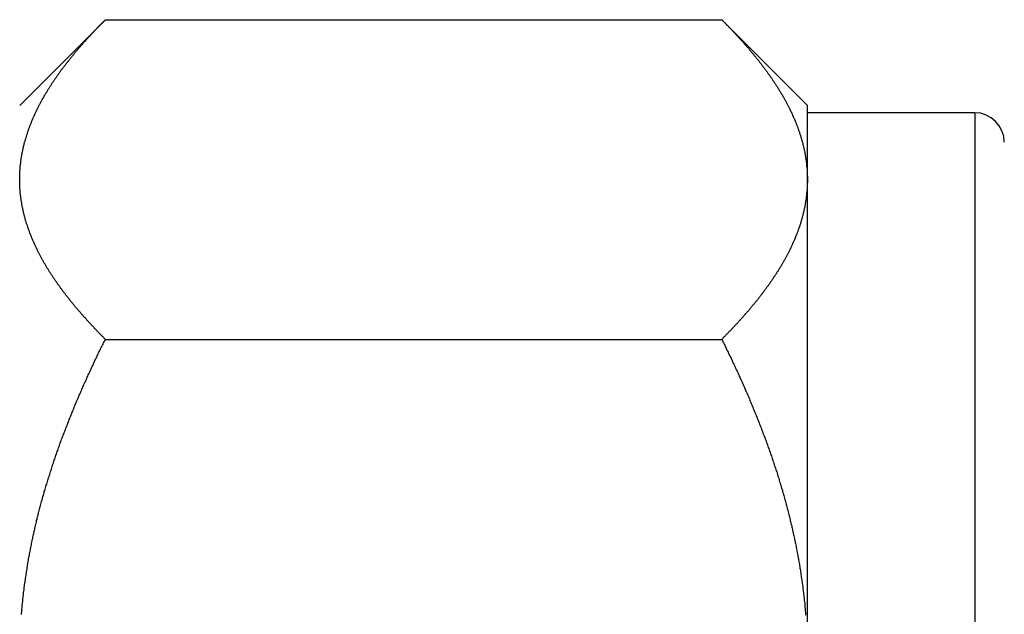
# Model space of a CAD drawing. Extents: x 7.6 to 27.1, y 2.7 to 20.5.
# Tile 29 of 136: x 18.94 to 19.44, y 7.063 to 7.365. Entities that reach past the tile are written whole.
import ezdxf

# ---------------------------------------------------------------- set-up
doc = ezdxf.new("R2010")
doc.units = 0
doc.layers.get('0').update_dxf_attribs({"linetype": 'CONTINUOUS'})

msp = doc.modelspace()

# ---------------------------------------------------------------- linework, layer by layer
at = {"color": 7, "linetype": 'CONTINUOUS'}
for p, q in [((18.98348, 7.36509), (18.93998, 7.32158)), ((18.98348, 7.36509), (19.29647, 7.36509)), ((19.33998, 7.32158), (19.29647, 7.36509)), ((19.33998, 7.2839), (19.33998, 7.32158)), ((19.42498, 7.31783), (19.33998, 7.31783)), ((19.33998, 7.04033), (19.33998, 7.2839)), ((18.98348, 7.20271), (19.29647, 7.20271))]:
    msp.add_line(p, q, dxfattribs=at)
at = {"color": 8, "linetype": 'CONTINUOUS'}
msp.add_line((19.42498, 7.31783), (19.42498, 6.76283), dxfattribs=at)
at = {"color": 7}
for points in [[(18.94, 7.2839, 0), (18.94, 7.28424, 0), (18.94, 7.28457, 0), (18.94, 7.28491, 0), (18.94, 7.28524, 0), (18.94, 7.28558, 0), (18.94, 7.28591, 0), (18.94, 7.28625, 0), (18.94, 7.28658, 0), (18.94, 7.28692, 0), (18.9401, 7.28725, 0), (18.9401, 7.28758, 0), (18.9401, 7.28792, 0), (18.9401, 7.28825, 0), (18.9401, 7.28858, 0), (18.9402, 7.28892, 0), (18.9402, 7.28925, 0), (18.9402, 7.28958, 0), (18.9402, 7.28992, 0), (18.9403, 7.29025, 0), (18.9403, 7.29058, 0), (18.9403, 7.29092, 0), (18.9404, 7.29125, 0), (18.9404, 7.29158, 0), (18.9404, 7.29191, 0), (18.9405, 7.29225, 0), (18.9405, 7.29258, 0), (18.9406, 7.29291, 0), (18.9406, 7.29324, 0), (18.9406, 7.29357, 0), (18.9407, 7.2939, 0), (18.9407, 7.29423, 0), (18.9408, 7.29457, 0), (18.9408, 7.2949, 0), (18.9409, 7.29523, 0), (18.9409, 7.29556, 0), (18.941, 7.29589, 0), (18.9411, 7.29622, 0), (18.9411, 7.29655, 0), (18.9412, 7.29688, 0), (18.9412, 7.29721, 0), (18.9413, 7.29754, 0), (18.9414, 7.29787, 0), (18.9414, 7.2982, 0), (18.9415, 7.29853, 0), (18.9416, 7.29886, 0), (18.9416, 7.29919, 0), (18.9417, 7.29952, 0), (18.9418, 7.29985, 0), (18.9419, 7.30018, 0), (18.9419, 7.3005, 0), (18.942, 7.30083, 0), (18.9421, 7.30116, 0), (18.9422, 7.30149, 0), (18.9423, 7.30182, 0), (18.9423, 7.30215, 0), (18.9424, 7.30247, 0), (18.9425, 7.3028, 0), (18.9426, 7.30313, 0), (18.9427, 7.30346, 0), (18.9428, 7.30379, 0), (18.9429, 7.30411, 0), (18.943, 7.30444, 0), (18.9431, 7.30477, 0), (18.9432, 7.30509, 0), (18.9433, 7.30542, 0), (18.9434, 7.30575, 0), (18.9435, 7.30607, 0), (18.9436, 7.3064, 0), (18.9437, 7.30673, 0), (18.9438, 7.30705, 0), (18.9439, 7.30738, 0), (18.944, 7.30771, 0), (18.9441, 7.30803, 0), (18.9442, 7.30836, 0), (18.9443, 7.30868, 0), (18.9444, 7.30901, 0), (18.9445, 7.30933, 0), (18.9447, 7.30966, 0), (18.9448, 7.30998, 0), (18.9449, 7.31031, 0), (18.945, 7.31063, 0), (18.9451, 7.31096, 0), (18.9453, 7.31128, 0), (18.9454, 7.31161, 0), (18.9455, 7.31193, 0), (18.9456, 7.31226, 0), (18.9458, 7.31258, 0), (18.9459, 7.31291, 0), (18.946, 7.31323, 0), (18.9462, 7.31355, 0), (18.9463, 7.31388, 0), (18.9464, 7.3142, 0), (18.9466, 7.31453, 0), (18.9467, 7.31485, 0), (18.9468, 7.31517, 0), (18.947, 7.3155, 0), (18.9471, 7.31582, 0), (18.9473, 7.31614, 0), (18.9474, 7.31646, 0), (18.9476, 7.31679, 0), (18.9477, 7.31711, 0), (18.9479, 7.31743, 0), (18.948, 7.31775, 0), (18.9482, 7.31808, 0), (18.9483, 7.3184, 0), (18.9485, 7.31872, 0), (18.9486, 7.31904, 0), (18.9488, 7.31936, 0), (18.9489, 7.31969, 0), (18.9491, 7.32001, 0), (18.9493, 7.32033, 0), (18.9494, 7.32065, 0), (18.9496, 7.32097, 0), (18.9497, 7.32129, 0), (18.9499, 7.32161, 0), (18.9501, 7.32194, 0), (18.9502, 7.32226, 0), (18.9504, 7.32258, 0), (18.9506, 7.3229, 0), (18.9508, 7.32322, 0), (18.9509, 7.32354, 0), (18.9511, 7.32386, 0), (18.9513, 7.32418, 0), (18.9515, 7.3245, 0), (18.9516, 7.32482, 0), (18.9518, 7.32514, 0), (18.952, 7.32546, 0), (18.9522, 7.32578, 0), (18.9524, 7.3261, 0), (18.9525, 7.32642, 0), (18.9527, 7.32674, 0), (18.9529, 7.32706, 0), (18.9531, 7.32738, 0), (18.9533, 7.32769, 0), (18.9535, 7.32801, 0), (18.9537, 7.32833, 0), (18.9539, 7.32865, 0), (18.9541, 7.32897, 0), (18.9543, 7.32929, 0), (18.9545, 7.32961, 0), (18.9547, 7.32992, 0), (18.9549, 7.33024, 0), (18.9551, 7.33056, 0), (18.9553, 7.33088, 0), (18.9555, 7.3312, 0), (18.9557, 7.33151, 0), (18.9559, 7.33183, 0), (18.9561, 7.33215, 0), (18.9563, 7.33247, 0), (18.9565, 7.33278, 0), (18.9567, 7.3331, 0), (18.9569, 7.33342, 0), (18.9571, 7.33373, 0), (18.9573, 7.33405, 0), (18.9575, 7.33437, 0), (18.9578, 7.33468, 0), (18.958, 7.335, 0), (18.9582, 7.33532, 0), (18.9584, 7.33563, 0), (18.9586, 7.33595, 0), (18.9588, 7.33626, 0), (18.9591, 7.33658, 0), (18.9593, 7.33689, 0), (18.9595, 7.33721, 0), (18.9597, 7.33752, 0), (18.96, 7.33784, 0), (18.9602, 7.33815, 0), (18.9604, 7.33847, 0), (18.9606, 7.33878, 0), (18.9609, 7.33909, 0), (18.9611, 7.33941, 0), (18.9613, 7.33972, 0), (18.9616, 7.34003, 0), (18.9618, 7.34035, 0), (18.962, 7.34066, 0), (18.9623, 7.34097, 0), (18.9625, 7.34129, 0), (18.9627, 7.3416, 0), (18.963, 7.34191, 0), (18.9632, 7.34222, 0), (18.9634, 7.34253, 0), (18.9637, 7.34285, 0), (18.9639, 7.34316, 0), (18.9642, 7.34347, 0), (18.9644, 7.34378, 0), (18.9647, 7.34409, 0), (18.9649, 7.3444, 0), (18.9651, 7.34471, 0), (18.9654, 7.34502, 0), (18.9656, 7.34533, 0), (18.9659, 7.34564, 0), (18.9661, 7.34595, 0), (18.9664, 7.34626, 0), (18.9666, 7.34657, 0), (18.9669, 7.34688, 0), (18.9671, 7.34718, 0), (18.9674, 7.34749, 0), (18.9676, 7.3478, 0), (18.9679, 7.34811, 0), (18.9682, 7.34842, 0), (18.9684, 7.34873, 0), (18.9687, 7.34903, 0), (18.9689, 7.34934, 0), (18.9692, 7.34965, 0), (18.9695, 7.34995, 0), (18.9697, 7.35026, 0), (18.97, 7.35057, 0), (18.9702, 7.35087, 0), (18.9705, 7.35118, 0), (18.9708, 7.35149, 0), (18.971, 7.35179, 0), (18.9713, 7.3521, 0), (18.9716, 7.3524, 0), (18.9718, 7.35271, 0), (18.9721, 7.35301, 0), (18.9724, 7.35332, 0), (18.9726, 7.35362, 0), (18.9729, 7.35393, 0), (18.9732, 7.35423, 0), (18.9735, 7.35454, 0), (18.9737, 7.35484, 0), (18.974, 7.35515, 0), (18.9743, 7.35545, 0), (18.9746, 7.35575, 0), (18.9748, 7.35606, 0), (18.9751, 7.35636, 0), (18.9754, 7.35666, 0), (18.9757, 7.35697, 0), (18.976, 7.35727, 0), (18.9762, 7.35757, 0), (18.9765, 7.35788, 0), (18.9768, 7.35818, 0), (18.9771, 7.35848, 0), (18.9774, 7.35878, 0), (18.9776, 7.35908, 0), (18.9779, 7.35939, 0), (18.9782, 7.35969, 0), (18.9785, 7.35999, 0), (18.9788, 7.36029, 0), (18.9791, 7.36059, 0), (18.9794, 7.36089, 0), (18.9797, 7.36119, 0), (18.9799, 7.3615, 0), (18.9802, 7.3618, 0), (18.9805, 7.3621, 0), (18.9808, 7.3624, 0), (18.9811, 7.3627, 0), (18.9814, 7.363, 0), (18.9817, 7.3633, 0), (18.982, 7.3636, 0), (18.9823, 7.3639, 0), (18.9826, 7.3642, 0), (18.9829, 7.36449, 0), (18.9832, 7.36479, 0), (18.9835, 7.36509, 0)], [(19.2965, 7.36509, 0), (19.2968, 7.36479, 0), (19.2971, 7.36449, 0), (19.2974, 7.36419, 0), (19.2977, 7.36389, 0), (19.298, 7.36359, 0), (19.2982, 7.36329, 0), (19.2985, 7.36299, 0), (19.2988, 7.36269, 0), (19.2991, 7.36239, 0), (19.2994, 7.36209, 0), (19.2997, 7.36179, 0), (19.3, 7.36149, 0), (19.3003, 7.36119, 0), (19.3006, 7.36089, 0), (19.3009, 7.36059, 0), (19.3012, 7.36029, 0), (19.3015, 7.35999, 0), (19.3017, 7.35969, 0), (19.302, 7.35938, 0), (19.3023, 7.35908, 0), (19.3026, 7.35878, 0), (19.3029, 7.35848, 0), (19.3032, 7.35818, 0), (19.3034, 7.35788, 0), (19.3037, 7.35757, 0), (19.304, 7.35727, 0), (19.3043, 7.35697, 0), (19.3046, 7.35667, 0), (19.3048, 7.35636, 0), (19.3051, 7.35606, 0), (19.3054, 7.35576, 0), (19.3057, 7.35545, 0), (19.3059, 7.35515, 0), (19.3062, 7.35485, 0), (19.3065, 7.35455, 0), (19.3068, 7.35424, 0), (19.307, 7.35394, 0), (19.3073, 7.35363, 0), (19.3076, 7.35333, 0), (19.3078, 7.35303, 0), (19.3081, 7.35272, 0), (19.3084, 7.35242, 0), (19.3086, 7.35211, 0), (19.3089, 7.35181, 0), (19.3092, 7.3515, 0), (19.3094, 7.3512, 0), (19.3097, 7.3509, 0), (19.31, 7.35059, 0), (19.3102, 7.35029, 0), (19.3105, 7.34998, 0), (19.3107, 7.34967, 0), (19.311, 7.34937, 0), (19.3113, 7.34906, 0), (19.3115, 7.34876, 0), (19.3118, 7.34845, 0), (19.312, 7.34815, 0), (19.3123, 7.34784, 0), (19.3125, 7.34753, 0), (19.3128, 7.34723, 0), (19.313, 7.34692, 0), (19.3133, 7.34661, 0), (19.3135, 7.34631, 0), (19.3138, 7.346, 0), (19.314, 7.34569, 0), (19.3143, 7.34538, 0), (19.3145, 7.34508, 0), (19.3148, 7.34477, 0), (19.315, 7.34446, 0), (19.3153, 7.34415, 0), (19.3155, 7.34385, 0), (19.3157, 7.34354, 0), (19.316, 7.34323, 0), (19.3162, 7.34292, 0), (19.3165, 7.34261, 0), (19.3167, 7.3423, 0), (19.3169, 7.34199, 0), (19.3172, 7.34169, 0), (19.3174, 7.34138, 0), (19.3176, 7.34107, 0), (19.3179, 7.34076, 0), (19.3181, 7.34045, 0), (19.3183, 7.34014, 0), (19.3186, 7.33983, 0), (19.3188, 7.33952, 0), (19.319, 7.33921, 0), (19.3192, 7.3389, 0), (19.3195, 7.33859, 0), (19.3197, 7.33828, 0), (19.3199, 7.33797, 0), (19.3201, 7.33765, 0), (19.3204, 7.33734, 0), (19.3206, 7.33703, 0), (19.3208, 7.33672, 0), (19.321, 7.33641, 0), (19.3212, 7.3361, 0), (19.3214, 7.33579, 0), (19.3217, 7.33547, 0), (19.3219, 7.33516, 0), (19.3221, 7.33485, 0), (19.3223, 7.33454, 0), (19.3225, 7.33422, 0), (19.3227, 7.33391, 0), (19.3229, 7.3336, 0), (19.3231, 7.33328, 0), (19.3233, 7.33297, 0), (19.3236, 7.33266, 0), (19.3238, 7.33234, 0), (19.324, 7.33203, 0), (19.3242, 7.33172, 0), (19.3244, 7.3314, 0), (19.3246, 7.33109, 0), (19.3248, 7.33077, 0), (19.325, 7.33046, 0), (19.3252, 7.33014, 0), (19.3254, 7.32983, 0), (19.3256, 7.32951, 0), (19.3257, 7.3292, 0), (19.3259, 7.32888, 0), (19.3261, 7.32857, 0), (19.3263, 7.32825, 0), (19.3265, 7.32794, 0), (19.3267, 7.32762, 0), (19.3269, 7.3273, 0), (19.3271, 7.32699, 0), (19.3273, 7.32667, 0), (19.3274, 7.32635, 0), (19.3276, 7.32604, 0), (19.3278, 7.32572, 0), (19.328, 7.3254, 0), (19.3282, 7.32509, 0), (19.3283, 7.32477, 0), (19.3285, 7.32445, 0), (19.3287, 7.32413, 0), (19.3289, 7.32381, 0), (19.329, 7.32349, 0), (19.3292, 7.32318, 0), (19.3294, 7.32286, 0), (19.3296, 7.32254, 0), (19.3297, 7.32222, 0), (19.3299, 7.3219, 0), (19.3301, 7.32158, 0), (19.3302, 7.32126, 0), (19.3304, 7.32094, 0), (19.3305, 7.32062, 0), (19.3307, 7.3203, 0), (19.3309, 7.31998, 0), (19.331, 7.31966, 0), (19.3312, 7.31934, 0), (19.3313, 7.31902, 0), (19.3315, 7.3187, 0), (19.3316, 7.31838, 0), (19.3318, 7.31805, 0), (19.332, 7.31773, 0), (19.3321, 7.31741, 0), (19.3322, 7.31709, 0), (19.3324, 7.31677, 0), (19.3325, 7.31644, 0), (19.3327, 7.31612, 0), (19.3328, 7.3158, 0), (19.333, 7.31548, 0), (19.3331, 7.31515, 0), (19.3333, 7.31483, 0), (19.3334, 7.31451, 0), (19.3335, 7.31418, 0), (19.3337, 7.31386, 0), (19.3338, 7.31353, 0), (19.3339, 7.31321, 0), (19.3341, 7.31288, 0), (19.3342, 7.31256, 0), (19.3343, 7.31223, 0), (19.3345, 7.31191, 0), (19.3346, 7.31158, 0), (19.3347, 7.31126, 0), (19.3348, 7.31093, 0), (19.3349, 7.31061, 0), (19.3351, 7.31028, 0), (19.3352, 7.30995, 0), (19.3353, 7.30963, 0), (19.3354, 7.3093, 0), (19.3355, 7.30897, 0), (19.3357, 7.30865, 0), (19.3358, 7.30832, 0), (19.3359, 7.30799, 0), (19.336, 7.30766, 0), (19.3361, 7.30733, 0), (19.3362, 7.30701, 0), (19.3363, 7.30668, 0), (19.3364, 7.30635, 0), (19.3365, 7.30602, 0), (19.3366, 7.30569, 0), (19.3367, 7.30536, 0), (19.3368, 7.30503, 0), (19.3369, 7.3047, 0), (19.337, 7.30437, 0), (19.3371, 7.30404, 0), (19.3372, 7.30371, 0), (19.3373, 7.30338, 0), (19.3374, 7.30305, 0), (19.3375, 7.30272, 0), (19.3376, 7.30238, 0), (19.3376, 7.30205, 0), (19.3377, 7.30172, 0), (19.3378, 7.30139, 0), (19.3379, 7.30106, 0), (19.338, 7.30072, 0), (19.338, 7.30039, 0), (19.3381, 7.30006, 0), (19.3382, 7.29972, 0), (19.3383, 7.29939, 0), (19.3383, 7.29906, 0), (19.3384, 7.29872, 0), (19.3385, 7.29839, 0), (19.3386, 7.29805, 0), (19.3386, 7.29772, 0), (19.3387, 7.29738, 0), (19.3387, 7.29705, 0), (19.3388, 7.29671, 0), (19.3389, 7.29638, 0), (19.3389, 7.29604, 0), (19.339, 7.29571, 0), (19.339, 7.29537, 0), (19.3391, 7.29504, 0), (19.3391, 7.2947, 0), (19.3392, 7.29436, 0), (19.3392, 7.29403, 0), (19.3393, 7.29369, 0), (19.3393, 7.29335, 0), (19.3394, 7.29302, 0), (19.3394, 7.29268, 0), (19.3395, 7.29234, 0), (19.3395, 7.29201, 0), (19.3395, 7.29167, 0), (19.3396, 7.29133, 0), (19.3396, 7.291, 0), (19.3396, 7.29066, 0), (19.3397, 7.29032, 0), (19.3397, 7.28998, 0), (19.3397, 7.28965, 0), (19.3398, 7.28931, 0), (19.3398, 7.28897, 0), (19.3398, 7.28863, 0), (19.3398, 7.2883, 0), (19.3399, 7.28796, 0), (19.3399, 7.28762, 0), (19.3399, 7.28728, 0), (19.3399, 7.28694, 0), (19.3399, 7.28661, 0), (19.3399, 7.28627, 0), (19.3399, 7.28593, 0), (19.34, 7.28559, 0), (19.34, 7.28525, 0), (19.34, 7.28492, 0), (19.34, 7.28458, 0), (19.34, 7.28424, 0), (19.34, 7.2839, 0)], [(18.9835, 7.20271, 0), (18.9832, 7.20301, 0), (18.9829, 7.20331, 0), (18.9826, 7.20361, 0), (18.9823, 7.20391, 0), (18.982, 7.20421, 0), (18.9817, 7.20451, 0), (18.9814, 7.20481, 0), (18.9811, 7.20511, 0), (18.9808, 7.20541, 0), (18.9805, 7.20571, 0), (18.9802, 7.20601, 0), (18.9799, 7.20631, 0), (18.9797, 7.20661, 0), (18.9794, 7.20691, 0), (18.9791, 7.20722, 0), (18.9788, 7.20752, 0), (18.9785, 7.20782, 0), (18.9782, 7.20812, 0), (18.9779, 7.20842, 0), (18.9776, 7.20872, 0), (18.9774, 7.20902, 0), (18.9771, 7.20933, 0), (18.9768, 7.20963, 0), (18.9765, 7.20993, 0), (18.9762, 7.21023, 0), (18.9759, 7.21053, 0), (18.9757, 7.21084, 0), (18.9754, 7.21114, 0), (18.9751, 7.21144, 0), (18.9748, 7.21174, 0), (18.9746, 7.21205, 0), (18.9743, 7.21235, 0), (18.974, 7.21265, 0), (18.9737, 7.21296, 0), (18.9735, 7.21326, 0), (18.9732, 7.21356, 0), (18.9729, 7.21387, 0), (18.9726, 7.21417, 0), (18.9724, 7.21447, 0), (18.9721, 7.21478, 0), (18.9718, 7.21508, 0), (18.9716, 7.21539, 0), (18.9713, 7.21569, 0), (18.971, 7.216, 0), (18.9708, 7.2163, 0), (18.9705, 7.2166, 0), (18.9703, 7.21691, 0), (18.97, 7.21721, 0), (18.9697, 7.21752, 0), (18.9695, 7.21783, 0), (18.9692, 7.21813, 0), (18.969, 7.21844, 0), (18.9687, 7.21874, 0), (18.9684, 7.21905, 0), (18.9682, 7.21935, 0), (18.9679, 7.21966, 0), (18.9677, 7.21997, 0), (18.9674, 7.22027, 0), (18.9672, 7.22058, 0), (18.9669, 7.22089, 0), (18.9667, 7.22119, 0), (18.9664, 7.2215, 0), (18.9662, 7.22181, 0), (18.9659, 7.22211, 0), (18.9657, 7.22242, 0), (18.9654, 7.22273, 0), (18.9652, 7.22304, 0), (18.9649, 7.22334, 0), (18.9647, 7.22365, 0), (18.9645, 7.22396, 0), (18.9642, 7.22427, 0), (18.964, 7.22458, 0), (18.9637, 7.22488, 0), (18.9635, 7.22519, 0), (18.9633, 7.2255, 0), (18.963, 7.22581, 0), (18.9628, 7.22612, 0), (18.9626, 7.22643, 0), (18.9623, 7.22674, 0), (18.9621, 7.22705, 0), (18.9619, 7.22736, 0), (18.9616, 7.22767, 0), (18.9614, 7.22798, 0), (18.9612, 7.22829, 0), (18.9609, 7.2286, 0), (18.9607, 7.22891, 0), (18.9605, 7.22922, 0), (18.9603, 7.22953, 0), (18.96, 7.22984, 0), (18.9598, 7.23015, 0), (18.9596, 7.23046, 0), (18.9594, 7.23077, 0), (18.9592, 7.23108, 0), (18.9589, 7.2314, 0), (18.9587, 7.23171, 0), (18.9585, 7.23202, 0), (18.9583, 7.23233, 0), (18.9581, 7.23264, 0), (18.9579, 7.23296, 0), (18.9576, 7.23327, 0), (18.9574, 7.23358, 0), (18.9572, 7.23389, 0), (18.957, 7.23421, 0), (18.9568, 7.23452, 0), (18.9566, 7.23483, 0), (18.9564, 7.23515, 0), (18.9562, 7.23546, 0), (18.956, 7.23577, 0), (18.9558, 7.23609, 0), (18.9556, 7.2364, 0), (18.9554, 7.23672, 0), (18.9552, 7.23703, 0), (18.955, 7.23735, 0), (18.9548, 7.23766, 0), (18.9546, 7.23798, 0), (18.9544, 7.23829, 0), (18.9542, 7.23861, 0), (18.954, 7.23892, 0), (18.9538, 7.23924, 0), (18.9536, 7.23955, 0), (18.9534, 7.23987, 0), (18.9533, 7.24018, 0), (18.9531, 7.2405, 0), (18.9529, 7.24082, 0), (18.9527, 7.24113, 0), (18.9525, 7.24145, 0), (18.9523, 7.24177, 0), (18.9521, 7.24209, 0), (18.952, 7.2424, 0), (18.9518, 7.24272, 0), (18.9516, 7.24304, 0), (18.9514, 7.24336, 0), (18.9513, 7.24367, 0), (18.9511, 7.24399, 0), (18.9509, 7.24431, 0), (18.9507, 7.24463, 0), (18.9506, 7.24495, 0), (18.9504, 7.24527, 0), (18.9502, 7.24559, 0), (18.9501, 7.2459, 0), (18.9499, 7.24622, 0), (18.9497, 7.24654, 0), (18.9496, 7.24686, 0), (18.9494, 7.24718, 0), (18.9492, 7.2475, 0), (18.9491, 7.24782, 0), (18.9489, 7.24814, 0), (18.9488, 7.24847, 0), (18.9486, 7.24879, 0), (18.9485, 7.24911, 0), (18.9483, 7.24943, 0), (18.9482, 7.24975, 0), (18.948, 7.25007, 0), (18.9478, 7.25039, 0), (18.9477, 7.25072, 0), (18.9476, 7.25104, 0), (18.9474, 7.25136, 0), (18.9473, 7.25168, 0), (18.9471, 7.25201, 0), (18.947, 7.25233, 0), (18.9468, 7.25265, 0), (18.9467, 7.25298, 0), (18.9466, 7.2533, 0), (18.9464, 7.25362, 0), (18.9463, 7.25395, 0), (18.9462, 7.25427, 0), (18.946, 7.2546, 0), (18.9459, 7.25492, 0), (18.9458, 7.25525, 0), (18.9456, 7.25557, 0), (18.9455, 7.2559, 0), (18.9454, 7.25622, 0), (18.9452, 7.25655, 0), (18.9451, 7.25687, 0), (18.945, 7.2572, 0), (18.9449, 7.25753, 0), (18.9448, 7.25785, 0), (18.9446, 7.25818, 0), (18.9445, 7.25851, 0), (18.9444, 7.25883, 0), (18.9443, 7.25916, 0), (18.9442, 7.25949, 0), (18.9441, 7.25981, 0), (18.944, 7.26014, 0), (18.9439, 7.26047, 0), (18.9437, 7.2608, 0), (18.9436, 7.26113, 0), (18.9435, 7.26146, 0), (18.9434, 7.26179, 0), (18.9433, 7.26211, 0), (18.9432, 7.26244, 0), (18.9431, 7.26277, 0), (18.943, 7.2631, 0), (18.9429, 7.26343, 0), (18.9428, 7.26376, 0), (18.9428, 7.26409, 0), (18.9427, 7.26443, 0), (18.9426, 7.26476, 0), (18.9425, 7.26509, 0), (18.9424, 7.26542, 0), (18.9423, 7.26575, 0), (18.9422, 7.26608, 0), (18.9421, 7.26642, 0), (18.9421, 7.26675, 0), (18.942, 7.26708, 0), (18.9419, 7.26741, 0), (18.9418, 7.26775, 0), (18.9418, 7.26808, 0), (18.9417, 7.26842, 0), (18.9416, 7.26875, 0), (18.9415, 7.26908, 0), (18.9415, 7.26942, 0), (18.9414, 7.26975, 0), (18.9413, 7.27009, 0), (18.9413, 7.27042, 0), (18.9412, 7.27076, 0), (18.9411, 7.27109, 0), (18.9411, 7.27143, 0), (18.941, 7.27176, 0), (18.941, 7.2721, 0), (18.9409, 7.27243, 0), (18.9409, 7.27277, 0), (18.9408, 7.2731, 0), (18.9408, 7.27344, 0), (18.9407, 7.27378, 0), (18.9407, 7.27411, 0), (18.9406, 7.27445, 0), (18.9406, 7.27479, 0), (18.9405, 7.27512, 0), (18.9405, 7.27546, 0), (18.9404, 7.2758, 0), (18.9404, 7.27613, 0), (18.9404, 7.27647, 0), (18.9403, 7.27681, 0), (18.9403, 7.27715, 0), (18.9403, 7.27748, 0), (18.9402, 7.27782, 0), (18.9402, 7.27816, 0), (18.9402, 7.2785, 0), (18.9402, 7.27883, 0), (18.9401, 7.27917, 0), (18.9401, 7.27951, 0), (18.9401, 7.27985, 0), (18.9401, 7.28018, 0), (18.9401, 7.28052, 0), (18.94, 7.28086, 0), (18.94, 7.2812, 0), (18.94, 7.28154, 0), (18.94, 7.28187, 0), (18.94, 7.28221, 0), (18.94, 7.28255, 0), (18.94, 7.28289, 0), (18.94, 7.28323, 0), (18.94, 7.28356, 0), (18.94, 7.2839, 0)], [(19.34, 7.2839, 0), (19.34, 7.28357, 0), (19.34, 7.28323, 0), (19.34, 7.2829, 0), (19.34, 7.28256, 0), (19.34, 7.28223, 0), (19.3399, 7.28189, 0), (19.3399, 7.28156, 0), (19.3399, 7.28122, 0), (19.3399, 7.28089, 0), (19.3399, 7.28056, 0), (19.3399, 7.28022, 0), (19.3399, 7.27989, 0), (19.3398, 7.27955, 0), (19.3398, 7.27922, 0), (19.3398, 7.27889, 0), (19.3398, 7.27855, 0), (19.3397, 7.27822, 0), (19.3397, 7.27789, 0), (19.3397, 7.27755, 0), (19.3397, 7.27722, 0), (19.3396, 7.27689, 0), (19.3396, 7.27656, 0), (19.3396, 7.27622, 0), (19.3395, 7.27589, 0), (19.3395, 7.27556, 0), (19.3394, 7.27523, 0), (19.3394, 7.2749, 0), (19.3394, 7.27456, 0), (19.3393, 7.27423, 0), (19.3393, 7.2739, 0), (19.3392, 7.27357, 0), (19.3392, 7.27324, 0), (19.3391, 7.27291, 0), (19.3391, 7.27258, 0), (19.339, 7.27225, 0), (19.3389, 7.27192, 0), (19.3389, 7.27159, 0), (19.3388, 7.27125, 0), (19.3388, 7.27092, 0), (19.3387, 7.27059, 0), (19.3386, 7.27026, 0), (19.3386, 7.26993, 0), (19.3385, 7.26961, 0), (19.3385, 7.26928, 0), (19.3384, 7.26895, 0), (19.3383, 7.26862, 0), (19.3382, 7.26829, 0), (19.3382, 7.26796, 0), (19.3381, 7.26763, 0), (19.338, 7.2673, 0), (19.3379, 7.26697, 0), (19.3379, 7.26664, 0), (19.3378, 7.26632, 0), (19.3377, 7.26599, 0), (19.3376, 7.26566, 0), (19.3375, 7.26533, 0), (19.3374, 7.265, 0), (19.3374, 7.26468, 0), (19.3373, 7.26435, 0), (19.3372, 7.26402, 0), (19.3371, 7.26369, 0), (19.337, 7.26337, 0), (19.3369, 7.26304, 0), (19.3368, 7.26271, 0), (19.3367, 7.26238, 0), (19.3366, 7.26206, 0), (19.3365, 7.26173, 0), (19.3364, 7.2614, 0), (19.3363, 7.26108, 0), (19.3362, 7.26075, 0), (19.3361, 7.26043, 0), (19.336, 7.2601, 0), (19.3359, 7.25977, 0), (19.3357, 7.25945, 0), (19.3356, 7.25912, 0), (19.3355, 7.2588, 0), (19.3354, 7.25847, 0), (19.3353, 7.25815, 0), (19.3352, 7.25782, 0), (19.3351, 7.2575, 0), (19.3349, 7.25717, 0), (19.3348, 7.25685, 0), (19.3347, 7.25652, 0), (19.3346, 7.2562, 0), (19.3344, 7.25587, 0), (19.3343, 7.25555, 0), (19.3342, 7.25522, 0), (19.334, 7.2549, 0), (19.3339, 7.25457, 0), (19.3338, 7.25425, 0), (19.3337, 7.25393, 0), (19.3335, 7.2536, 0), (19.3334, 7.25328, 0), (19.3332, 7.25296, 0), (19.3331, 7.25263, 0), (19.333, 7.25231, 0), (19.3328, 7.25199, 0), (19.3327, 7.25166, 0), (19.3325, 7.25134, 0), (19.3324, 7.25102, 0), (19.3322, 7.2507, 0), (19.3321, 7.25037, 0), (19.3319, 7.25005, 0), (19.3318, 7.24973, 0), (19.3316, 7.24941, 0), (19.3315, 7.24908, 0), (19.3313, 7.24876, 0), (19.3312, 7.24844, 0), (19.331, 7.24812, 0), (19.3309, 7.2478, 0), (19.3307, 7.24748, 0), (19.3305, 7.24715, 0), (19.3304, 7.24683, 0), (19.3302, 7.24651, 0), (19.33, 7.24619, 0), (19.3299, 7.24587, 0), (19.3297, 7.24555, 0), (19.3295, 7.24523, 0), (19.3294, 7.24491, 0), (19.3292, 7.24459, 0), (19.329, 7.24427, 0), (19.3288, 7.24395, 0), (19.3287, 7.24363, 0), (19.3285, 7.24331, 0), (19.3283, 7.24299, 0), (19.3281, 7.24267, 0), (19.328, 7.24235, 0), (19.3278, 7.24203, 0), (19.3276, 7.24171, 0), (19.3274, 7.24139, 0), (19.3272, 7.24107, 0), (19.327, 7.24075, 0), (19.3268, 7.24043, 0), (19.3267, 7.24011, 0), (19.3265, 7.23979, 0), (19.3263, 7.23947, 0), (19.3261, 7.23915, 0), (19.3259, 7.23884, 0), (19.3257, 7.23852, 0), (19.3255, 7.2382, 0), (19.3253, 7.23788, 0), (19.3251, 7.23756, 0), (19.3249, 7.23724, 0), (19.3247, 7.23693, 0), (19.3245, 7.23661, 0), (19.3243, 7.23629, 0), (19.3241, 7.23597, 0), (19.3239, 7.23566, 0), (19.3237, 7.23534, 0), (19.3235, 7.23502, 0), (19.3233, 7.2347, 0), (19.323, 7.23439, 0), (19.3228, 7.23407, 0), (19.3226, 7.23375, 0), (19.3224, 7.23344, 0), (19.3222, 7.23312, 0), (19.322, 7.23281, 0), (19.3218, 7.23249, 0), (19.3215, 7.23217, 0), (19.3213, 7.23186, 0), (19.3211, 7.23154, 0), (19.3209, 7.23123, 0), (19.3207, 7.23091, 0), (19.3204, 7.2306, 0), (19.3202, 7.23028, 0), (19.32, 7.22997, 0), (19.3198, 7.22965, 0), (19.3195, 7.22934, 0), (19.3193, 7.22903, 0), (19.3191, 7.22871, 0), (19.3189, 7.2284, 0), (19.3186, 7.22808, 0), (19.3184, 7.22777, 0), (19.3182, 7.22746, 0), (19.3179, 7.22714, 0), (19.3177, 7.22683, 0), (19.3175, 7.22652, 0), (19.3172, 7.22621, 0), (19.317, 7.22589, 0), (19.3167, 7.22558, 0), (19.3165, 7.22527, 0), (19.3163, 7.22496, 0), (19.316, 7.22465, 0), (19.3158, 7.22434, 0), (19.3155, 7.22403, 0), (19.3153, 7.22372, 0), (19.3151, 7.22341, 0), (19.3148, 7.22309, 0), (19.3146, 7.22278, 0), (19.3143, 7.22247, 0), (19.3141, 7.22217, 0), (19.3138, 7.22186, 0), (19.3136, 7.22155, 0), (19.3133, 7.22124, 0), (19.3131, 7.22093, 0), (19.3128, 7.22062, 0), (19.3126, 7.22031, 0), (19.3123, 7.22, 0), (19.312, 7.2197, 0), (19.3118, 7.21939, 0), (19.3115, 7.21908, 0), (19.3113, 7.21877, 0), (19.311, 7.21846, 0), (19.3108, 7.21816, 0), (19.3105, 7.21785, 0), (19.3102, 7.21754, 0), (19.31, 7.21724, 0), (19.3097, 7.21693, 0), (19.3094, 7.21662, 0), (19.3092, 7.21632, 0), (19.3089, 7.21601, 0), (19.3086, 7.21571, 0), (19.3084, 7.2154, 0), (19.3081, 7.2151, 0), (19.3078, 7.21479, 0), (19.3076, 7.21449, 0), (19.3073, 7.21418, 0), (19.307, 7.21388, 0), (19.3068, 7.21357, 0), (19.3065, 7.21327, 0), (19.3062, 7.21296, 0), (19.3059, 7.21266, 0), (19.3057, 7.21235, 0), (19.3054, 7.21205, 0), (19.3051, 7.21175, 0), (19.3048, 7.21144, 0), (19.3046, 7.21114, 0), (19.3043, 7.21084, 0), (19.304, 7.21053, 0), (19.3037, 7.21023, 0), (19.3034, 7.20993, 0), (19.3032, 7.20963, 0), (19.3029, 7.20932, 0), (19.3026, 7.20902, 0), (19.3023, 7.20872, 0), (19.302, 7.20842, 0), (19.3017, 7.20812, 0), (19.3014, 7.20782, 0), (19.3012, 7.20751, 0), (19.3009, 7.20721, 0), (19.3006, 7.20691, 0), (19.3003, 7.20661, 0), (19.3, 7.20631, 0), (19.2997, 7.20601, 0), (19.2994, 7.20571, 0), (19.2991, 7.20541, 0), (19.2988, 7.20511, 0), (19.2985, 7.20481, 0), (19.2982, 7.20451, 0), (19.298, 7.20421, 0), (19.2977, 7.20391, 0), (19.2974, 7.20361, 0), (19.2971, 7.20331, 0), (19.2968, 7.20301, 0), (19.2965, 7.20271, 0)], [(18.9409, 7.06298, 0), (18.9409, 7.06365, 0), (18.941, 7.06431, 0), (18.9411, 7.06497, 0), (18.9411, 7.06563, 0), (18.9412, 7.06629, 0), (18.9412, 7.06695, 0), (18.9413, 7.06761, 0), (18.9414, 7.06827, 0), (18.9414, 7.06893, 0), (18.9415, 7.06959, 0), (18.9416, 7.07025, 0), (18.9416, 7.0709, 0), (18.9417, 7.07156, 0), (18.9418, 7.07222, 0), (18.9419, 7.07288, 0), (18.9419, 7.07354, 0), (18.942, 7.07419, 0), (18.9421, 7.07485, 0), (18.9422, 7.07551, 0), (18.9423, 7.07616, 0), (18.9423, 7.07682, 0), (18.9424, 7.07748, 0), (18.9425, 7.07813, 0), (18.9426, 7.07879, 0), (18.9427, 7.07944, 0), (18.9428, 7.0801, 0), (18.9429, 7.08075, 0), (18.943, 7.08141, 0), (18.9431, 7.08206, 0), (18.9432, 7.08272, 0), (18.9433, 7.08337, 0), (18.9434, 7.08402, 0), (18.9435, 7.08468, 0), (18.9436, 7.08533, 0), (18.9437, 7.08598, 0), (18.9438, 7.08664, 0), (18.9439, 7.08729, 0), (18.944, 7.08794, 0), (18.9441, 7.08859, 0), (18.9442, 7.08924, 0), (18.9443, 7.08989, 0), (18.9444, 7.09055, 0), (18.9445, 7.0912, 0), (18.9447, 7.09185, 0), (18.9448, 7.0925, 0), (18.9449, 7.09315, 0), (18.945, 7.0938, 0), (18.9451, 7.09445, 0), (18.9453, 7.0951, 0), (18.9454, 7.09575, 0), (18.9455, 7.0964, 0), (18.9456, 7.09704, 0), (18.9458, 7.09769, 0), (18.9459, 7.09834, 0), (18.946, 7.09899, 0), (18.9462, 7.09964, 0), (18.9463, 7.10028, 0), (18.9464, 7.10093, 0), (18.9466, 7.10158, 0), (18.9467, 7.10223, 0), (18.9468, 7.10287, 0), (18.947, 7.10352, 0), (18.9471, 7.10416, 0), (18.9473, 7.10481, 0), (18.9474, 7.10546, 0), (18.9476, 7.1061, 0), (18.9477, 7.10675, 0), (18.9479, 7.10739, 0), (18.948, 7.10804, 0), (18.9482, 7.10868, 0), (18.9483, 7.10933, 0), (18.9485, 7.10997, 0), (18.9486, 7.11061, 0), (18.9488, 7.11126, 0), (18.9489, 7.1119, 0), (18.9491, 7.11254, 0), (18.9493, 7.11319, 0), (18.9494, 7.11383, 0), (18.9496, 7.11447, 0), (18.9497, 7.11511, 0), (18.9499, 7.11576, 0), (18.9501, 7.1164, 0), (18.9502, 7.11704, 0), (18.9504, 7.11768, 0), (18.9506, 7.11832, 0), (18.9508, 7.11896, 0), (18.9509, 7.11961, 0), (18.9511, 7.12025, 0), (18.9513, 7.12089, 0), (18.9515, 7.12153, 0), (18.9516, 7.12217, 0), (18.9518, 7.12281, 0), (18.952, 7.12345, 0), (18.9522, 7.12408, 0), (18.9524, 7.12472, 0), (18.9525, 7.12536, 0), (18.9527, 7.126, 0), (18.9529, 7.12664, 0), (18.9531, 7.12728, 0), (18.9533, 7.12792, 0), (18.9535, 7.12855, 0), (18.9537, 7.12919, 0), (18.9539, 7.12983, 0), (18.9541, 7.13047, 0), (18.9543, 7.1311, 0), (18.9545, 7.13174, 0), (18.9547, 7.13238, 0), (18.9549, 7.13301, 0), (18.9551, 7.13365, 0), (18.9553, 7.13429, 0), (18.9555, 7.13492, 0), (18.9557, 7.13556, 0), (18.9559, 7.13619, 0), (18.9561, 7.13683, 0), (18.9563, 7.13746, 0), (18.9565, 7.13809, 0), (18.9567, 7.13873, 0), (18.9569, 7.13936, 0), (18.9571, 7.14, 0), (18.9573, 7.14063, 0), (18.9575, 7.14126, 0), (18.9578, 7.14189, 0), (18.958, 7.14253, 0), (18.9582, 7.14316, 0), (18.9584, 7.14379, 0), (18.9586, 7.14442, 0), (18.9588, 7.14505, 0), (18.9591, 7.14568, 0), (18.9593, 7.14631, 0), (18.9595, 7.14694, 0), (18.9597, 7.14757, 0), (18.96, 7.1482, 0), (18.9602, 7.14883, 0), (18.9604, 7.14946, 0), (18.9606, 7.15009, 0), (18.9609, 7.15071, 0), (18.9611, 7.15134, 0), (18.9613, 7.15197, 0), (18.9616, 7.1526, 0), (18.9618, 7.15322, 0), (18.962, 7.15385, 0), (18.9623, 7.15447, 0), (18.9625, 7.1551, 0), (18.9627, 7.15572, 0), (18.963, 7.15635, 0), (18.9632, 7.15697, 0), (18.9634, 7.1576, 0), (18.9637, 7.15822, 0), (18.9639, 7.15884, 0), (18.9642, 7.15946, 0), (18.9644, 7.16009, 0), (18.9647, 7.16071, 0), (18.9649, 7.16133, 0), (18.9651, 7.16195, 0), (18.9654, 7.16257, 0), (18.9656, 7.16319, 0), (18.9659, 7.16381, 0), (18.9661, 7.16443, 0), (18.9664, 7.16504, 0), (18.9666, 7.16566, 0), (18.9669, 7.16628, 0), (18.9671, 7.1669, 0), (18.9674, 7.16751, 0), (18.9676, 7.16813, 0), (18.9679, 7.16875, 0), (18.9682, 7.16936, 0), (18.9684, 7.16998, 0), (18.9687, 7.17059, 0), (18.9689, 7.17121, 0), (18.9692, 7.17182, 0), (18.9695, 7.17244, 0), (18.9697, 7.17305, 0), (18.97, 7.17366, 0), (18.9702, 7.17428, 0), (18.9705, 7.17489, 0), (18.9708, 7.1755, 0), (18.971, 7.17611, 0), (18.9713, 7.17672, 0), (18.9716, 7.17734, 0), (18.9718, 7.17795, 0), (18.9721, 7.17856, 0), (18.9724, 7.17917, 0), (18.9726, 7.17978, 0), (18.9729, 7.18039, 0), (18.9732, 7.181, 0), (18.9735, 7.1816, 0), (18.9737, 7.18221, 0), (18.974, 7.18282, 0), (18.9743, 7.18343, 0), (18.9746, 7.18404, 0), (18.9748, 7.18464, 0), (18.9751, 7.18525, 0), (18.9754, 7.18586, 0), (18.9757, 7.18646, 0), (18.976, 7.18707, 0), (18.9762, 7.18767, 0), (18.9765, 7.18828, 0), (18.9768, 7.18888, 0), (18.9771, 7.18949, 0), (18.9774, 7.19009, 0), (18.9776, 7.1907, 0), (18.9779, 7.1913, 0), (18.9782, 7.1919, 0), (18.9785, 7.19251, 0), (18.9788, 7.19311, 0), (18.9791, 7.19371, 0), (18.9794, 7.19431, 0), (18.9797, 7.19492, 0), (18.9799, 7.19552, 0), (18.9802, 7.19612, 0), (18.9805, 7.19672, 0), (18.9808, 7.19732, 0), (18.9811, 7.19792, 0), (18.9814, 7.19852, 0), (18.9817, 7.19912, 0), (18.982, 7.19972, 0), (18.9823, 7.20032, 0), (18.9826, 7.20092, 0), (18.9829, 7.20152, 0), (18.9832, 7.20211, 0), (18.9835, 7.20271, 0)], [(19.2965, 7.20271, 0), (19.2968, 7.20211, 0), (19.2971, 7.20151, 0), (19.2974, 7.20092, 0), (19.2977, 7.20032, 0), (19.298, 7.19972, 0), (19.2982, 7.19912, 0), (19.2985, 7.19852, 0), (19.2988, 7.19792, 0), (19.2991, 7.19732, 0), (19.2994, 7.19671, 0), (19.2997, 7.19611, 0), (19.3, 7.19551, 0), (19.3003, 7.19491, 0), (19.3006, 7.19431, 0), (19.3009, 7.19371, 0), (19.3012, 7.1931, 0), (19.3015, 7.1925, 0), (19.3017, 7.1919, 0), (19.302, 7.1913, 0), (19.3023, 7.19069, 0), (19.3026, 7.19009, 0), (19.3029, 7.18949, 0), (19.3032, 7.18888, 0), (19.3034, 7.18828, 0), (19.3037, 7.18767, 0), (19.304, 7.18707, 0), (19.3043, 7.18647, 0), (19.3046, 7.18586, 0), (19.3048, 7.18525, 0), (19.3051, 7.18465, 0), (19.3054, 7.18404, 0), (19.3057, 7.18344, 0), (19.3059, 7.18283, 0), (19.3062, 7.18223, 0), (19.3065, 7.18162, 0), (19.3068, 7.18101, 0), (19.307, 7.1804, 0), (19.3073, 7.1798, 0), (19.3076, 7.17919, 0), (19.3078, 7.17858, 0), (19.3081, 7.17797, 0), (19.3084, 7.17736, 0), (19.3086, 7.17676, 0), (19.3089, 7.17615, 0), (19.3092, 7.17554, 0), (19.3094, 7.17493, 0), (19.3097, 7.17432, 0), (19.31, 7.17371, 0), (19.3102, 7.1731, 0), (19.3105, 7.17249, 0), (19.3107, 7.17188, 0), (19.311, 7.17127, 0), (19.3113, 7.17065, 0), (19.3115, 7.17004, 0), (19.3118, 7.16943, 0), (19.312, 7.16882, 0), (19.3123, 7.16821, 0), (19.3125, 7.16759, 0), (19.3128, 7.16698, 0), (19.313, 7.16637, 0), (19.3133, 7.16575, 0), (19.3135, 7.16514, 0), (19.3138, 7.16453, 0), (19.314, 7.16391, 0), (19.3143, 7.1633, 0), (19.3145, 7.16268, 0), (19.3148, 7.16207, 0), (19.315, 7.16145, 0), (19.3153, 7.16084, 0), (19.3155, 7.16022, 0), (19.3157, 7.1596, 0), (19.316, 7.15899, 0), (19.3162, 7.15837, 0), (19.3165, 7.15775, 0), (19.3167, 7.15713, 0), (19.3169, 7.15652, 0), (19.3172, 7.1559, 0), (19.3174, 7.15528, 0), (19.3176, 7.15466, 0), (19.3179, 7.15404, 0), (19.3181, 7.15342, 0), (19.3183, 7.1528, 0), (19.3186, 7.15218, 0), (19.3188, 7.15156, 0), (19.319, 7.15094, 0), (19.3192, 7.15032, 0), (19.3195, 7.1497, 0), (19.3197, 7.14908, 0), (19.3199, 7.14846, 0), (19.3201, 7.14784, 0), (19.3204, 7.14722, 0), (19.3206, 7.14659, 0), (19.3208, 7.14597, 0), (19.321, 7.14535, 0), (19.3212, 7.14472, 0), (19.3214, 7.1441, 0), (19.3217, 7.14348, 0), (19.3219, 7.14285, 0), (19.3221, 7.14223, 0), (19.3223, 7.1416, 0), (19.3225, 7.14098, 0), (19.3227, 7.14035, 0), (19.3229, 7.13972, 0), (19.3231, 7.1391, 0), (19.3233, 7.13847, 0), (19.3236, 7.13784, 0), (19.3238, 7.13722, 0), (19.324, 7.13659, 0), (19.3242, 7.13596, 0), (19.3244, 7.13533, 0), (19.3246, 7.1347, 0), (19.3248, 7.13408, 0), (19.325, 7.13345, 0), (19.3252, 7.13282, 0), (19.3254, 7.13219, 0), (19.3256, 7.13156, 0), (19.3257, 7.13093, 0), (19.3259, 7.1303, 0), (19.3261, 7.12966, 0), (19.3263, 7.12903, 0), (19.3265, 7.1284, 0), (19.3267, 7.12777, 0), (19.3269, 7.12714, 0), (19.3271, 7.1265, 0), (19.3273, 7.12587, 0), (19.3274, 7.12524, 0), (19.3276, 7.1246, 0), (19.3278, 7.12397, 0), (19.328, 7.12333, 0), (19.3282, 7.1227, 0), (19.3283, 7.12206, 0), (19.3285, 7.12143, 0), (19.3287, 7.12079, 0), (19.3289, 7.12015, 0), (19.329, 7.11952, 0), (19.3292, 7.11888, 0), (19.3294, 7.11824, 0), (19.3296, 7.11761, 0), (19.3297, 7.11697, 0), (19.3299, 7.11633, 0), (19.3301, 7.11569, 0), (19.3302, 7.11505, 0), (19.3304, 7.11441, 0), (19.3305, 7.11377, 0), (19.3307, 7.11313, 0), (19.3309, 7.11249, 0), (19.331, 7.11185, 0), (19.3312, 7.11121, 0), (19.3313, 7.11056, 0), (19.3315, 7.10992, 0), (19.3316, 7.10928, 0), (19.3318, 7.10864, 0), (19.332, 7.10799, 0), (19.3321, 7.10735, 0), (19.3322, 7.10671, 0), (19.3324, 7.10606, 0), (19.3325, 7.10542, 0), (19.3327, 7.10477, 0), (19.3328, 7.10412, 0), (19.333, 7.10348, 0), (19.3331, 7.10283, 0), (19.3333, 7.10219, 0), (19.3334, 7.10154, 0), (19.3335, 7.10089, 0), (19.3337, 7.10024, 0), (19.3338, 7.09959, 0), (19.3339, 7.09895, 0), (19.3341, 7.0983, 0), (19.3342, 7.09765, 0), (19.3343, 7.097, 0), (19.3345, 7.09635, 0), (19.3346, 7.09569, 0), (19.3347, 7.09504, 0), (19.3348, 7.09439, 0), (19.3349, 7.09374, 0), (19.3351, 7.09309, 0), (19.3352, 7.09243, 0), (19.3353, 7.09178, 0), (19.3354, 7.09113, 0), (19.3355, 7.09047, 0), (19.3357, 7.08982, 0), (19.3358, 7.08916, 0), (19.3359, 7.08851, 0), (19.336, 7.08785, 0), (19.3361, 7.0872, 0), (19.3362, 7.08654, 0), (19.3363, 7.08588, 0), (19.3364, 7.08523, 0), (19.3365, 7.08457, 0), (19.3366, 7.08391, 0), (19.3367, 7.08325, 0), (19.3368, 7.08259, 0), (19.3369, 7.08193, 0), (19.337, 7.08127, 0), (19.3371, 7.08061, 0), (19.3372, 7.07995, 0), (19.3373, 7.07929, 0), (19.3374, 7.07862, 0), (19.3375, 7.07796, 0), (19.3376, 7.0773, 0), (19.3376, 7.07663, 0), (19.3377, 7.07597, 0), (19.3378, 7.0753, 0), (19.3379, 7.07464, 0), (19.338, 7.07397, 0), (19.338, 7.07331, 0), (19.3381, 7.07264, 0), (19.3382, 7.07197, 0), (19.3383, 7.07131, 0), (19.3383, 7.07064, 0), (19.3384, 7.06997, 0), (19.3385, 7.0693, 0), (19.3386, 7.06863, 0), (19.3386, 7.06797, 0), (19.3387, 7.0673, 0), (19.3387, 7.06663, 0), (19.3388, 7.06596, 0), (19.3389, 7.06528, 0), (19.3389, 7.06461, 0), (19.339, 7.06394, 0), (19.339, 7.06327, 0), (19.3391, 7.0626, 0)]]:
    msp.add_polyline3d(points, dxfattribs=at)
at = {"color": 7, "linetype": 'CONTINUOUS'}
msp.add_arc((19.42498, 7.30283), 0.015, 0, 90, dxfattribs=at)

doc.saveas('drawing.dxf')
